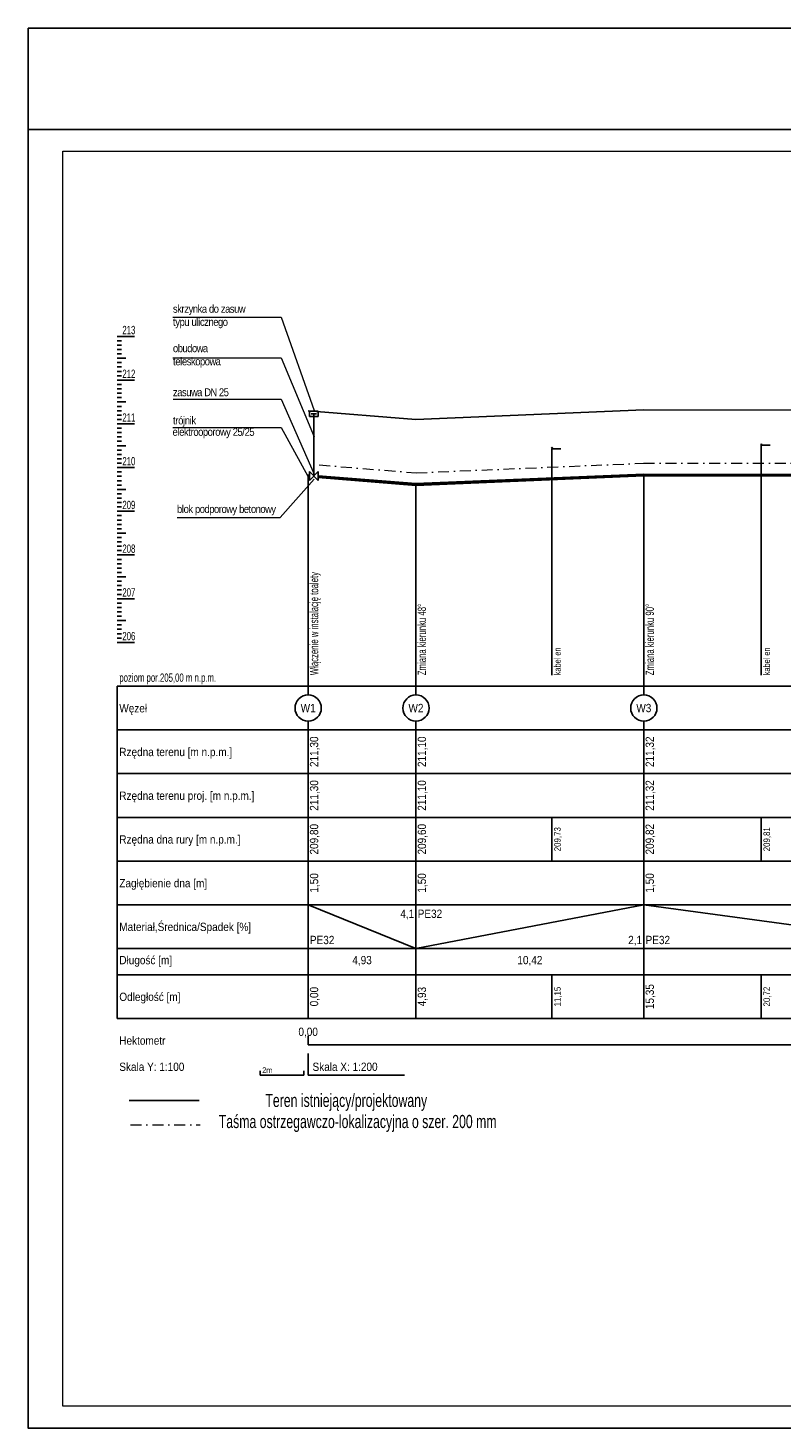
# Model space of a CAD drawing. Extents: x -6002 to 88707, y -17658 to 14361.
# Tile 1 of 4: x -6002 to 11238, y -17658 to 14361. Entities that reach past the tile are written whole.
import ezdxf
from ezdxf.enums import TextEntityAlignment as Align

# ---------------------------------------------------------------- set-up
doc = ezdxf.new("R2010")
doc.units = 0
doc.header["$MEASUREMENT"] = 0
doc.linetypes.add('DASHDOT2', pattern=[0.5, 0.25, -0.125, 0, -0.125])
doc.layers.get('0').update_dxf_attribs({"color": 1, "linetype": 'CONTINUOUS'})
doc.layers.get('Defpoints').update_dxf_attribs({"linetype": 'CONTINUOUS'})
for name, color, linetype, lineweight in [('_BPI_Opis', 7, 'CONTINUOUS', 13), ('_BPI_Taśma_znacznikowa', 2, 'DASHDOT2', 9), ('_KO_zagosp', 7, 'CONTINUOUS', 13), ('OPIS', 7, 'CONTINUOUS', 0)]:
    doc.layers.add(name, color=color, linetype=linetype, lineweight=lineweight)
doc.styles.get("Standard").update_dxf_attribs({"font": '-125'})
doc.dimstyles.get("Standard").update_dxf_attribs({"dimtxt": 0.18, "dimasz": 0.18, "dimexe": 0.18, "dimexo": 0.0625, "dimgap": 0.09, "dimtad": 0, "dimtih": 1, "dimtoh": 1, "dimdec": 4, "dimzin": 0, "dimdsep": 46, "dimtxsty": 'Standard', "dimcen": 0.09, "dimadec": 0, "dimazin": 0, "dimtfac": 1, "dimtdec": 4, "dimtofl": 0, "dimtmove": 0, "dimatfit": 3, "dimfxl": 1, "dimtolj": 1, "dimtzin": 0, "dimarcsym": 0})

# ---------------------------------------------------------------- blocks, each defined once
blk = doc.blocks.new('KOLIZJA')
blk.add_circle((0, 0), 1)
blk = doc.blocks.new('*D39')
at = {"color": 0, "linetype": 'Continuous', "lineweight": -2}
for p, q in [((-6002, 12042), (-6002, 14361)), ((-6002, 14361), (23733, 14361)), ((53469, 14361), (23735, 14361)), ((53469, 12042), (53469, 14361))]:
    blk.add_line(p, q, dxfattribs=at)
at = {"color": 0, "linetype": 'Continuous'}
for points in [[(-6002, 14361), (-6002, 14361), (-6002, 14361)], [(53469, 14361), (53469, 14361), (53469, 14361)]]:
    blk.add_solid(points, dxfattribs=at)
at = {"layer": 'Defpoints', "color": 0, "linetype": 'Continuous'}
for p in [(53469, 14361), (-6002, 12042), (53469, 12042)]:
    blk.add_point(p, dxfattribs=at)
at = {"color": 0, "linetype": 'Continuous', "insert": (23734, 14361), "char_height": 0.18, "attachment_point": 5}
blk.add_mtext('\\A1;59471.4277', dxfattribs=at)

msp = doc.modelspace()

# ---------------------------------------------------------------- linework, layer by layer
at = {"color": 7}
for p, q in [((-3964.33771, 7308.14546), (-3564.33771, 7308.14546)), ((-3964.33771, 7208.14546), (-3864.33771, 7208.14546)), ((-3964.33771, 7108.14546), (-3864.33771, 7108.14546)), ((-3964.33771, 7008.14546), (-3864.33771, 7008.14546)), ((-3964.33771, 6908.14546), (-3864.33771, 6908.14546)), ((-3964.33771, 6808.14546), (-3764.33771, 6808.14546)), ((-3964.33771, 6708.14546), (-3864.33771, 6708.14546)), ((-3964.33771, 6608.14546), (-3864.33771, 6608.14546)), ((-3964.33771, 6508.14546), (-3864.33771, 6508.14546)), ((-3964.33771, 6408.14546), (-3864.33771, 6408.14546)), ((-3964.33771, 6308.14546), (-3564.33771, 6308.14546)), ((-3964.33771, 6208.14546), (-3864.33771, 6208.14546)), ((-3964.33771, 6108.14546), (-3864.33771, 6108.14546)), ((-3964.33771, 6008.14546), (-3864.33771, 6008.14546)), ((-3964.33771, 5908.14546), (-3864.33771, 5908.14546)), ((-3964.33771, 5808.14546), (-3764.33771, 5808.14546)), ((-3964.33771, 5708.14546), (-3864.33771, 5708.14546)), ((-3964.33771, 5608.14546), (-3864.33771, 5608.14546)), ((-3964.33771, 5508.14546), (-3864.33771, 5508.14546)), ((435.19271, 5594.32657), (635.19273, 5594.32657)), ((435.19271, 5474.32655), (435.19271, 5594.32657)), ((635.19273, 5474.32655), (435.19271, 5474.32655)), ((475.19271, 5534.32656), (595.19272, 5534.32656)), ((535.19272, 4114.32626), (535.19272, 5534.32656)), ((635.19273, 5594.32657), (635.19273, 5474.32655)), ((-3964.33771, 5408.14546), (-3864.33771, 5408.14546)), ((-3964.33771, 5308.14546), (-3564.33771, 5308.14546)), ((-3964.33771, 5208.14546), (-3864.33771, 5208.14546)), ((-3964.33771, 5108.14546), (-3864.33771, 5108.14546)), ((-3964.33771, 5008.14546), (-3864.33771, 5008.14546)), ((-3964.33771, 4908.14546), (-3864.33771, 4908.14546)), ((-3964.33771, 4808.14546), (-3764.33771, 4808.14546)), ((-3964.33771, 4708.14546), (-3864.33771, 4708.14546)), ((-3964.33771, 4608.14546), (-3864.33771, 4608.14546)), ((-3964.33771, 4508.14546), (-3864.33771, 4508.14546)), ((5978.66155, 4488.14595), (5978.66155, -441.85454)), ((10763.66204, 4568.14595), (10763.66204, -441.85454)), ((-3964.33771, 4408.14546), (-3864.33771, 4408.14546)), ((-3964.33771, 4308.14546), (-3564.33771, 4308.14546)), ((-3964.33771, 4208.14546), (-3864.33771, 4208.14546)), ((435.19271, 4114.32626), (435.19271, 4214.32627)), ((435.19271, 4214.32627), (635.19273, 4014.32625)), ((435.19271, 4014.32625), (635.19273, 4214.32627)), ((635.19273, 4214.32627), (635.19273, 4014.32625)), ((-3964.33771, 4108.14546), (-3864.33771, 4108.14546)), ((-3964.33771, 4008.14546), (-3864.33771, 4008.14546)), ((-3964.33771, 3908.14546), (-3864.33771, 3908.14546)), ((403.66106, 3858.14546), (403.66106, -441.85454)), ((435.19271, 4114.32626), (435.19271, 4014.32625)), ((8078.66106, 3868.14546), (8078.66106, -441.85454)), ((-3964.33771, 3808.14546), (-3764.33771, 3808.14546)), ((-3964.33771, 3708.14546), (-3864.33771, 3708.14546)), ((-3964.33771, 3608.14546), (-3864.33771, 3608.14546)), ((2868.66106, 3648.14546), (2868.66106, -441.85454)), ((-3964.33771, 3508.14546), (-3864.33771, 3508.14546)), ((-3964.33771, 3408.14546), (-3864.33771, 3408.14546)), ((-3964.33771, 3308.14546), (-3564.33771, 3308.14546)), ((-3964.33771, 3208.14546), (-3864.33771, 3208.14546)), ((-3964.33771, 3108.14546), (-3864.33771, 3108.14546)), ((-3964.33771, 3008.14546), (-3864.33771, 3008.14546)), ((-3964.33771, 2908.14546), (-3864.33771, 2908.14546)), ((-3964.33771, 2808.14546), (-3764.33771, 2808.14546)), ((-3964.33771, 2708.14546), (-3864.33771, 2708.14546)), ((-3964.33771, 2608.14546), (-3864.33771, 2608.14546)), ((-3964.33771, 2508.14546), (-3864.33771, 2508.14546)), ((-3964.33771, 2408.14546), (-3864.33771, 2408.14546)), ((-3964.33771, 2308.14546), (-3564.33771, 2308.14546)), ((-3964.33771, 2208.14546), (-3864.33771, 2208.14546)), ((-3964.33771, 2108.14546), (-3864.33771, 2108.14546)), ((-3964.33771, 2008.14546), (-3864.33771, 2008.14546)), ((-3964.33771, 1908.14546), (-3864.33771, 1908.14546)), ((-3964.33771, 1808.14546), (-3764.33771, 1808.14546)), ((-3964.33771, 1708.14546), (-3864.33771, 1708.14546)), ((-3964.33771, 1608.14546), (-3864.33771, 1608.14546)), ((-3964.33771, 1508.14546), (-3864.33771, 1508.14546)), ((-3964.33771, 1408.14546), (-3864.33771, 1408.14546)), ((-3964.33771, 1308.14546), (-3564.33771, 1308.14546)), ((-3964.33771, 1208.14546), (-3864.33771, 1208.14546)), ((-3964.33771, 1108.14546), (-3864.33771, 1108.14546)), ((-3964.33771, 1008.14546), (-3864.33771, 1008.14546)), ((-3964.33771, 908.14546), (-3864.33771, 908.14546)), ((-3964.33771, 808.14546), (-3764.33771, 808.14546)), ((-3964.33771, 708.14546), (-3864.33771, 708.14546)), ((-3964.33771, 608.14546), (-3864.33771, 608.14546)), ((-3964.33771, 508.14546), (-3864.33771, 508.14546)), ((-3964.33771, 408.14546), (-3864.33771, 408.14546)), ((-3964.33771, 308.14546), (-3564.33771, 308.14546)), ((403.66106, -691.85454), (403.66106, -441.85454)), ((2868.66106, -691.85454), (2868.66106, -441.85454)), ((8078.66106, -691.85454), (8078.66106, -441.85454)), ((-3964.33771, -691.85454), (403.66106, -691.85454)), ((-3964.33771, -691.85454), (-3964.33771, -8291.85492)), ((403.66106, -691.85454), (403.66106, -891.85454)), ((403.66106, -691.85454), (49943.66106, -691.85454)), ((2868.66106, -691.85454), (2868.66106, -891.85454)), ((8078.66106, -691.85454), (8078.66106, -891.85454)), ((403.66106, -1491.85454), (403.66106, -1691.85454)), ((2868.66106, -1491.85454), (2868.66106, -1691.85454)), ((8078.66106, -1491.85454), (8078.66106, -1691.85454)), ((-3964.33771, -1691.85454), (403.66106, -1691.85454)), ((403.66106, -2691.85454), (403.66106, -1691.85454)), ((403.66106, -1691.85454), (49943.66106, -1691.85454)), ((2868.66106, -2691.85454), (2868.66106, -1691.85454)), ((8078.66106, -2691.85454), (8078.66106, -1691.85454)), ((-3964.33771, -2691.85454), (403.66106, -2691.85454)), ((403.66106, -3691.85454), (403.66106, -2691.85454)), ((403.66106, -2691.85454), (49943.66106, -2691.85454)), ((2868.66106, -3691.85454), (2868.66106, -2691.85454)), ((8078.66106, -3691.85454), (8078.66106, -2691.85454)), ((-3964.33771, -3691.85454), (403.66106, -3691.85454)), ((403.66106, -4691.85454), (403.66106, -3691.85454)), ((403.66106, -3691.85454), (49943.66106, -3691.85454)), ((2868.66106, -4691.85454), (2868.66106, -3691.85454)), ((5978.66106, -4691.85454), (5978.66106, -3691.85454)), ((8078.66106, -4691.85454), (8078.66106, -3691.85454)), ((10763.66106, -4691.85454), (10763.66106, -3691.85454)), ((-3964.33771, -4691.85454), (403.66106, -4691.85454)), ((403.66106, -5691.85454), (403.66106, -4691.85454)), ((403.66106, -4691.85454), (49943.66106, -4691.85454)), ((2868.66106, -5691.85454), (2868.66106, -4691.85454)), ((8078.66106, -5691.85454), (8078.66106, -4691.85454)), ((-3964.33771, -5691.85454), (403.66106, -5691.85454)), ((403.66106, -5691.85454), (2868.66106, -6691.85454)), ((403.66106, -6691.85454), (403.66106, -5691.85454)), ((403.66106, -5691.85454), (49943.66106, -5691.85454)), ((2868.66106, -6691.85454), (8078.66106, -5691.85454)), ((2868.66106, -6691.85454), (2868.66106, -5691.85454)), ((8078.66106, -5691.85454), (15408.66106, -6691.85454)), ((8078.66106, -6691.85454), (8078.66106, -5691.85454)), ((-3964.33771, -6691.85454), (403.66106, -6691.85454)), ((403.66106, -7291.85456), (403.66106, -6691.85454)), ((403.66106, -6691.85454), (49943.66106, -6691.85454)), ((2868.66106, -7291.85456), (2868.66106, -6691.85454)), ((8078.66106, -7291.85456), (8078.66106, -6691.85454)), ((-3964.33771, -7291.85454), (403.66106, -7291.85454)), ((403.66106, -7291.85454), (49943.66106, -7291.85454)), ((403.66106, -8291.85492), (403.66106, -7291.85492)), ((2868.66106, -8291.85492), (2868.66106, -7291.85492)), ((5978.66106, -8291.85492), (5978.66106, -7291.85492)), ((8078.66106, -8291.85492), (8078.66106, -7291.85492)), ((10763.66106, -8291.85492), (10763.66106, -7291.85492)), ((-3964.33771, -8291.85454), (403.66106, -8291.85454)), ((403.66106, -8291.85454), (49943.66106, -8291.85454)), ((403.66106, -8891.85492), (403.66106, -8691.85492)), ((403.66106, -8891.85492), (49943.66106, -8891.85492))]:
    msp.add_line(p, q, dxfattribs=at)
at = {"color": 94}
for p, q in [((403.66106, 5608.14546), (2868.66106, 5408.14546)), ((2868.66106, 5408.14546), (8078.66106, 5628.14546)), ((8078.66106, 5628.14546), (15408.66106, 5608.14546))]:
    msp.add_line(p, q, dxfattribs=at)
at = {"color": 5}
for p, q in [((403.66106, 5608.14546), (2868.66106, 5408.14546)), ((2868.66106, 5408.14546), (8078.66106, 5628.14546)), ((8078.66106, 5628.14546), (15408.66106, 5608.14546)), ((-3689.9372, -10165.86834), (-2089.9372, -10165.86834))]:
    msp.add_line(p, q, dxfattribs=at)
at = {"color": 8}
for p, q in [((10763.66204, 4818.14595), (10963.66204, 4818.14595)), ((10763.66204, 4568.14595), (10763.66204, 4818.14595)), ((5978.66155, 4738.14595), (6178.66155, 4738.14595)), ((5978.66155, 4488.14595), (5978.66155, 4738.14595)), ((403.66106, 3858.14546), (403.66106, 4108.14546)), ((403.66106, 3858.14546), (403.66106, 4108.14546)), ((2868.66106, 3648.14546), (2868.66106, 3898.14546)), ((8078.66106, 3868.14546), (8078.66106, 4118.14546))]:
    msp.add_line(p, q, dxfattribs=at)
at = {"color": 7, "lineweight": 30}
for p, q in [((403.66106, 4140.14546), (435.19271, 4137.58711)), ((403.66106, 4140.14546), (435.19271, 4137.58711)), ((403.66106, 4108.14546), (435.19271, 4105.58711)), ((403.66106, 4108.14546), (435.19271, 4105.58711)), ((635.19273, 4121.35993), (2868.66106, 3940.14546)), ((635.19273, 4089.35993), (2868.66106, 3908.14546)), ((2868.66106, 3940.14546), (8078.66106, 4160.14546)), ((2868.66106, 3908.14546), (8078.66106, 4128.14546)), ((8078.66106, 4160.14546), (15408.66106, 4140.14546)), ((8078.66106, 4128.14546), (15408.66106, 4108.14546))]:
    msp.add_line(p, q, dxfattribs=at)
at = {"color": 0}
for p, q in [((403.66106, -9091.85492), (403.66106, -9591.85492)), ((-696.33894, -9591.85493), (-696.33894, -9491.85492)), ((303.66106, -9591.85493), (-696.33894, -9591.85493)), ((303.66106, -9491.85492), (303.66106, -9591.85493)), ((403.66106, -9591.85492), (2603.66106, -9591.85492))]:
    msp.add_line(p, q, dxfattribs=at)
at = {"color": 7}
for centre in [(403.66106, -1191.85454), (2868.66106, -1191.85454), (8078.66106, -1191.85454)]:
    msp.add_circle(centre, 300, dxfattribs=at)
at = {"layer": '_BPI_Opis'}
for p, q in [((-2687.75867, 7746.91759, 18.27292), (-210.42868, 7746.91759, 18.27292)), ((-210.42868, 7746.91759, 18.27292), (539.2427, 5612.9183)), ((-2687.75867, 6819.68479, -2.09468), (-210.42868, 6819.68479, 18.27292)), ((-210.42868, 6819.68479, 18.27292), (539.2427, 5011.88329)), ((-2679.91014, 5872.63695), (-210.42868, 5872.63695, 18.27292)), ((-210.42868, 5872.63695, 18.27292), (544.37862, 4153.54544)), ((-2687.75867, 5221.33325, -0.79556), (-210.42868, 5221.33325, 18.27292)), ((-210.42868, 5221.33325, 18.27292), (396.69272, 4111.82664)), ((-237.12428, 3167.06053), (540.69272, 4040.82588)), ((-2587.75867, 3167.06053), (-237.12428, 3167.06053))]:
    msp.add_line(p, q, dxfattribs=at)
at = {"layer": '_BPI_Taśma_znacznikowa', "color": 5, "ltscale": 1000}
msp.add_line((-3657.09199, -10726.26617), (-2068.70682, -10726.26617), dxfattribs=at)
msp.add_lwpolyline([(655.21345, 4368.1154), (2873.46735, 4188.13536), (8073.43646, 4407.71179), (15656.90381, 4407.71179), (15656.84758, 4387.10351), (19481.47538, 4377.7179), (27445.86808, 4537.90682), (30256.59033, 4317.45801), (31652.91677, 4280.87719), (37257.70218, 4134.04355), (39045.63285, 3282.00164), (49674.87753, 4090.80279)], dxfattribs=at)
at = {"layer": '_KO_zagosp'}
msp.add_lwpolyline([(52969.4021, -17158.21755), (-5202.02565, -17158.21755), (-5202.02565, 11541.78245), (52969.4021, 11541.78245)], close=True, dxfattribs=at)
at = {"layer": 'Defpoints', "color": 1}
msp.add_lwpolyline([(53469.4021, -17658.21755), (-6002.02565, -17658.21755), (-6002.02565, 12041.78245), (53469.4021, 12041.78245)], close=True, dxfattribs=at)

# ---------------------------------------------------------------- block references
at = {"color": 0, "xscale": 8, "yscale": 16}
for p in [(10763.66204, 4834.14595), (5978.66155, 4754.14595)]:
    msp.add_blockref('KOLIZJA', p, dxfattribs=at)
at = {"color": 7, "xscale": 8, "yscale": 16}
msp.add_blockref('KOLIZJA', (403.66106, 4124.14546), dxfattribs=at)
msp.add_blockref('KOLIZJA', (403.66106, 4124.14546), dxfattribs=at)

# ---------------------------------------------------------------- texts
at = {"color": 7}
for s, width, p in [('213', 0.7, (-3844.33771, 7358.14546)), ('212', 0.7, (-3844.33771, 6358.14546)), ('211', 0.7, (-3844.33771, 5358.14546)), ('210', 0.7, (-3844.33771, 4358.14546)), ('209', 0.7, (-3844.33771, 3358.14546)), ('208', 0.7, (-3844.33771, 2358.14546)), ('207', 0.7, (-3844.33771, 1358.14546)), ('206', 0.7, (-3844.33771, 358.14546)), ('poziom por.205,00 m n.p.m.', 0.7, (-3914.33771, -591.85454)), ('Węzeł', 0.9, (-3914.33771, -1291.85454)), ('Rzędna terenu [m n.p.m.]', 0.9, (-3914.33771, -2291.85454)), ('Rzędna terenu proj. [m n.p.m.]', 0.9, (-3914.33771, -3291.85454)), ('Rzędna dna rury [m n.p.m.]', 0.9, (-3914.33771, -4291.85454)), ('Zagłębienie dna [m]', 0.9, (-3914.33771, -5291.85454)), ('Materiał,Średnica/Spadek [%]', 0.9, (-3914.33771, -6291.85454)), ('PE32', 0.9, (2908.66106, -5991.85454)), ('PE32', 0.9, (443.66106, -6591.85454)), ('PE32', 0.9, (8118.66106, -6591.85454)), ('Długość [m]', 0.9, (-3914.33771, -7051.85455)), ('Odległość [m]', 0.9, (-3914.33771, -7891.85492)), ('Hektometr', 0.9, (-3914.33771, -8891.85492)), ('Skala Y: 1:100', 0.9, (-3914.33771, -9491.85492))]:
    msp.add_text(s, height=190, dxfattribs=dict(at, width=width)).set_placement(p)
at = {"color": 7, "width": 0.7}
for s, height, p in [('Włączenie w instalację toalety', 190, (633.66106, -441.85454)), ('Zmiana kierunku 48%%d', 190, (3098.66106, -441.85454)), ('Zmiana kierunku 90%%d', 190, (8308.66106, -441.85454)), ('kabel en', 150, (6178.66155, -441.85454)), ('kabel en', 150, (10963.66204, -441.85454))]:
    msp.add_text(s, height=height, rotation=90, dxfattribs=at).set_placement(p)
at = {"color": 7, "width": 0.9}
for s, p in [('W1', (403.66106, -1286.85454)), ('W2', (2868.66106, -1286.85454)), ('W3', (8078.66106, -1286.85454)), ('4,93', (1636.16106, -7051.85455)), ('10,42', (5473.66106, -7051.85455)), ('0,00', (403.66106, -8691.85492))]:
    msp.add_text(s, height=190, dxfattribs=at).set_placement(p, align=Align.CENTER)
for s, height, p in [('211,30', 190, (633.66106, -2191.85454)), ('211,10', 190, (3098.66106, -2191.85454)), ('211,32', 190, (8308.66106, -2191.85454)), ('211,30', 190, (633.66106, -3191.85454)), ('211,10', 190, (3098.66106, -3191.85454)), ('211,32', 190, (8308.66106, -3191.85454)), ('209,80', 190, (633.66106, -4191.85454)), ('209,60', 190, (3098.66106, -4191.85454)), ('209,73', 150, (6178.66106, -4191.85454)), ('209,82', 190, (8308.66106, -4191.85454)), ('209,81', 150, (10963.66106, -4191.85454)), ('1,50', 190, (633.66106, -5191.85454)), ('1,50', 190, (3098.66106, -5191.85454)), ('1,50', 190, (8308.66106, -5191.85454)), ('0,00', 190, (633.66106, -7791.85492)), ('4,93', 190, (3098.66106, -7791.85492)), ('11,15', 150, (6178.66106, -7791.85492)), ('15,35', 190, (8308.66106, -7791.85492)), ('20,72', 150, (10963.66106, -7791.85492))]:
    msp.add_text(s, height=height, rotation=90, dxfattribs=at).set_placement(p, align=Align.CENTER)
for s, p in [(' 4,1', (2828.66106, -5991.85454)), (' 2,1', (8038.66106, -6591.85454))]:
    msp.add_text(s, height=190, dxfattribs=at).set_placement(p, align=Align.RIGHT)
at = {"color": 0, "width": 0.9}
for s, height, p in [('Skala X: 1:200', 190, (503.66106, -9491.85492)), ('2m', 133, (-646.33894, -9541.85492))]:
    msp.add_text(s, height=height, dxfattribs=at).set_placement(p)
at = {"layer": '_BPI_Opis', "char_height": 180, "attachment_point": 1}
for s, insert, width in [('\\T0.9;\\W0.9;skrzynka do zasuw \\Ptypu ulicznego', (-2688.16549, 8028.66237, 18.27292), 3044.598), ('\\T0.9;\\W0.9;blok podporowy betonowy', (-2595.93563, 3449.68091, 18.27292), 2375.709)]:
    msp.add_mtext(s, dxfattribs=dict(at, insert=insert, width=width))
for s, insert in [('\\T0.9;\\W0.9;obudowa \\Pteleskopowa', (-2687.75867, 7126.53423, 18.27292)), ('{\\W0.9;\\T0.9;zasuwa DN 25}', (-2687.75867, 6120.61813, 18.27292)), ('{\\W0.9;\\T0.9;trójnik }', (-2687.75867, 5475.68453, 18.27292)), ('{\\W0.9;\\T0.9;elektrooporowy 25/25}', (-2697.34682, 5213.60842, 18.27292))]:
    msp.add_mtext(s, dxfattribs=dict(at, insert=insert))
at = {"layer": 'OPIS', "linetype": 'ByBlock', "width": 0.7}
msp.add_text('Teren istniejący/projektowany', height=300, dxfattribs=at).set_placement((3124.33317, -10315.63369), align=Align.RIGHT)
msp.add_text('Taśma ostrzegawczo-lokalizacyjna o szer. 200 mm', height=300, dxfattribs=at).set_placement((-1640.26997, -10798.18885))

# ---------------------------------------------------------------- dimensions: what is measured, and where the dimension line sits
at = {"linetype": 'Continuous'}
dim = msp.add_linear_dim(base=(53469.4020963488, 14360.9602157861), p1=(-6002.0256465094, 12041.7824518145), p2=(53469.4020963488, 12041.7824518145), dimstyle='Standard', dxfattribs=at)
dim.commit()
dim.dimension.update_dxf_attribs({"geometry": '*D39', "text_midpoint": (23733.6882249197, 14360.9602157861)})

doc.saveas('drawing.dxf')
